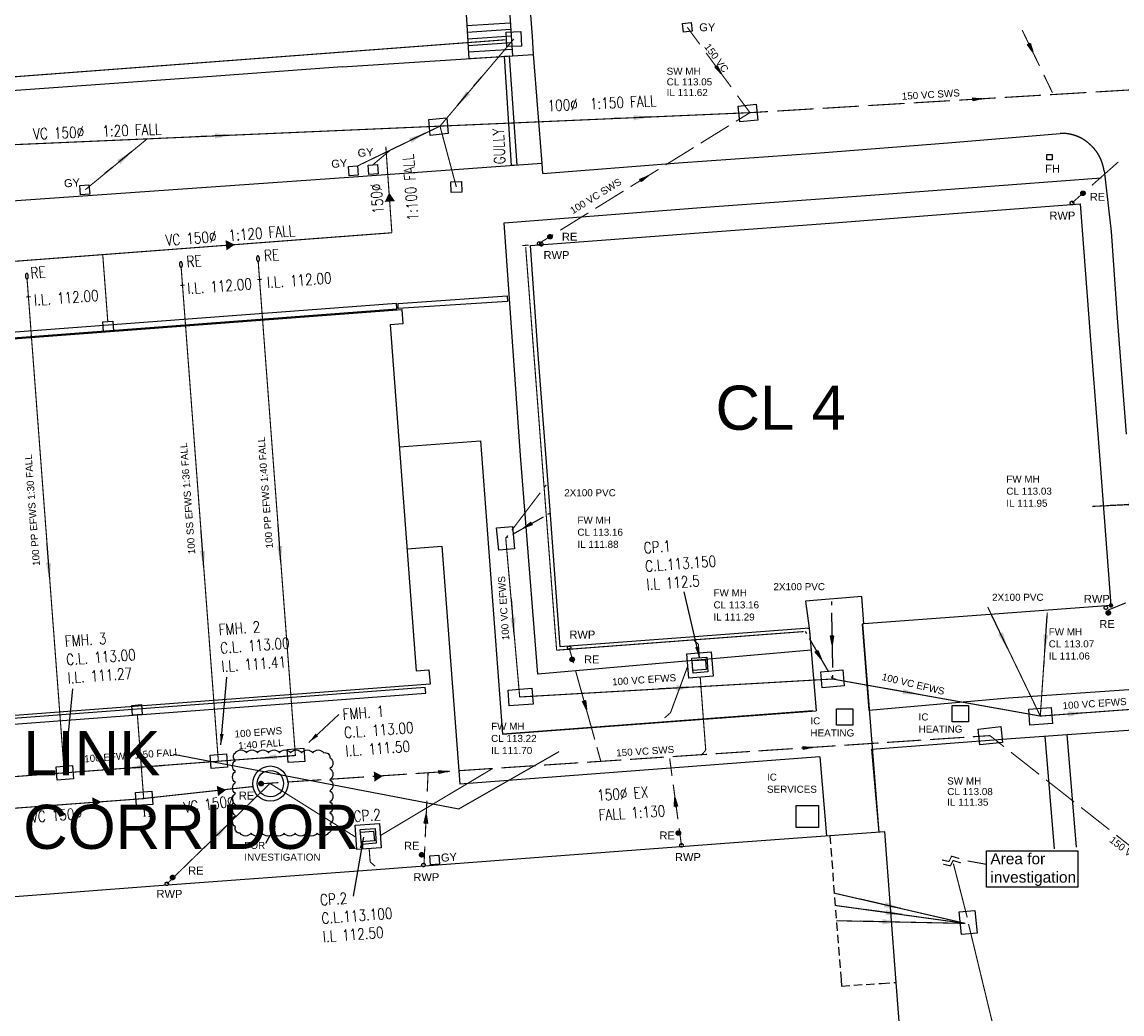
# Model space of a CAD drawing. Extents: x 14683 to 402730, y 286898 to 590920.
# Tile 15 of 39: x 104250 to 154084, y 451669 to 496596. Entities that reach past the tile are written whole.
import ezdxf

# ---------------------------------------------------------------- set-up
doc = ezdxf.new("R2010")
doc.units = 0
doc.header["$LTSCALE"] = 1500
doc.header["$MEASUREMENT"] = 0
for name, pattern in [('01-SITE PLAN$0$ECL-001', [100, 50, 0, 50]), ('01-SITE PLAN$0$HIDDEN', [0.375, 0.25, -0.125]), ('CENTRE', [2, 1.25, -0.25, 0.25, -0.25]), ('DASHED', [0.75, 0.5, -0.25]), ('ECL-001', [100, 50, 0, 50]), ('PHANTOM', [2.5, 1.25, -0.25, 0.25, -0.25, 0.25, -0.25])]:
    doc.linetypes.add(name, pattern=pattern)
doc.layers.get('0').update_dxf_attribs({"linetype": 'CONTINUOUS'})
for name, color, linetype in [('01-SITE PLAN$0$_NIBSC_A site plan', 7, 'CONTINUOUS'), ('01-SITE PLAN$0$_NIBSC_S text', 7, 'CONTINUOUS'), ('_NIBSC_PH drainage channel', 210, 'CONTINUOUS'), ('_NIBSC_PH efws', 10, 'CENTRE'), ('_NIBSC_PH efws manholes', 10, 'CONTINUOUS'), ('_NIBSC_PH efws text', 10, 'CONTINUOUS'), ('_NIBSC_PH fire hydrant', 50, 'CONTINUOUS'), ('_NIBSC_PH fws', 80, 'PHANTOM'), ('_NIBSC_PH fws manholes', 80, 'CONTINUOUS'), ('_NIBSC_PH land drain', 160, 'DASHED'), ('_NIBSC_PH rev cloud', 12, 'CONTINUOUS'), ('_NIBSC_PH rodding eye', 7, 'CONTINUOUS'), ('_NIBSC_PH rwp svp', 210, 'CONTINUOUS'), ('_NIBSC_PH sws', 160, 'DASHED'), ('_NIBSC_PH sws gulley', 210, 'CONTINUOUS'), ('_NIBSC_PH sws manholes', 160, 'CONTINUOUS'), ('_NIBSC_PH sws text', 160, 'CONTINUOUS'), ('_NIBSC_PH text', 7, 'CONTINUOUS'), ('VPG-4201$0$c000d_100-2', 7, 'CONTINUOUS'), ('VPG-4201$0$c527g-catchpit', 3, 'CONTINUOUS'), ('VPG-4201$0$c527g-catchpit-cover', 3, 'CONTINUOUS'), ('Xref', 7, 'CONTINUOUS')]:
    doc.layers.add(name, color=color, linetype=linetype)
doc.styles.add('01-SITE PLAN$0$Standard', font='arial.ttf')
doc.styles.get("Standard").update_dxf_attribs({"font": 'arial.ttf'})
doc.styles.add('VPG-4201$0$simplex', font='simplex.shx', dxfattribs={"width": 0.8})
doc.dimstyles.new('NIBSC 1-200', dxfattribs={"dimscale": 300, "dimtxt": 2.5, "dimasz": 2.5, "dimexe": 1.25, "dimexo": 0.625, "dimtad": 1, "dimdec": 0, "dimdsep": 46, "dimtxsty": 'Standard', "dimcen": 2.5, "dimclrd": 256, "dimclre": 256, "dimadec": 0, "dimazin": 0, "dimtfac": 1, "dimtdec": 0, "dimtmove": 0, "dimatfit": 2, "dimfxl": 1, "dimlwd": -1, "dimlwe": -1, "dimarcsym": 0})
doc.dimstyles.new('VPG-4201$0$DIM200', dxfattribs={"dimscale": 200, "dimtxt": 2.5, "dimasz": 2.5, "dimexe": 1, "dimexo": 2, "dimgap": 1, "dimtad": 1, "dimdec": 0, "dimdsep": 46, "dimtxsty": 'VPG-4201$0$simplex', "dimcen": 2.5, "dimdle": 1.3, "dimclrd": 7, "dimclre": 7, "dimclrt": 3, "dimadec": 0, "dimazin": 0, "dimtfac": 1, "dimtdec": 0, "dimtix": 1, "dimtmove": 2, "dimatfit": 3, "dimfxl": 1, "dimtvp": 1, "dimtolj": 1, "dimarcsym": 0})

# ---------------------------------------------------------------- blocks, each defined once
blk = doc.blocks.new('ECL-023-141')
at = {"layer": '_NIBSC_PH efws', "color": 1, "linetype": 'Continuous'}
for p, q in [((521638.1492, 200358.3177), (521636.7548, 200357.5323)), ((521638.448, 200358.486), (521638.3484, 200358.4299)), ((521636.5556, 200357.4201), (521636.456, 200357.364))]:
    blk.add_line(p, q, dxfattribs=at)
blk = doc.blocks.new('ECBL96')
at = {"color": 0, "linetype": 'ByBlock'}
for points in [[(-0.17188, -0.5), (0, 0.5), (0.17188, -0.5), (-0.17188, -0.5)], [(0, 0.5), (-0.09375, -0.5), (0, -0.5), (0, 0.5), (0.07813, -0.5)]]:
    blk.add_lwpolyline(points, dxfattribs=at)
blk = doc.blocks.new('ECL-021-142')
at = {"layer": '_NIBSC_PH efws', "color": 1, "xscale": 0.4, "yscale": 0.4, "zscale": 0.4, "rotation": 119.39052}
blk.add_blockref('ECBL96', (521637.452, 200357.925), dxfattribs=at)
blk = doc.blocks.new('ECL-023-143')
at = {"layer": '_NIBSC_PH efws', "color": 1, "linetype": 'Continuous'}
for p, q in [((521651.208, 200354.502), (521651.2107, 200354.3261)), ((521651.2161, 200353.9743), (521651.2539, 200351.5117)), ((521651.2593, 200351.1599), (521651.262, 200350.984))]:
    blk.add_line(p, q, dxfattribs=at)
blk = doc.blocks.new('ECL-021-144')
at = {"layer": '_NIBSC_PH efws', "color": 1, "xscale": 0.4, "yscale": 0.4, "zscale": 0.4, "rotation": 180.8794}
blk.add_blockref('ECBL96', (521651.235, 200352.743), dxfattribs=at)
blk = doc.blocks.new('ECL-023-145')
at = {"layer": '_NIBSC_PH efws', "color": 1, "linetype": 'Continuous'}
for p, q in [((521650.016, 200353.156), (521650.0783, 200353.0474)), ((521650.2029, 200352.8302), (521651.0751, 200351.3098)), ((521651.1997, 200351.0926), (521651.262, 200350.984))]:
    blk.add_line(p, q, dxfattribs=at)
blk = doc.blocks.new('ECL-021-146')
at = {"layer": '_NIBSC_PH efws', "color": 1, "xscale": 0.4, "yscale": 0.4, "zscale": 0.4, "rotation": 209.84138}
blk.add_blockref('ECBL96', (521650.639, 200352.07), dxfattribs=at)
blk = doc.blocks.new('ECBL29')
at = {"color": 0, "linetype": 'ByBlock'}
blk.add_lwpolyline([(-0.5, -0.5), (-0.5, 0.5), (0.5, 0.5), (0.5, -0.5), (-0.5, -0.5)], dxfattribs=at)
blk = doc.blocks.new('ECBL18')
at = {"color": 0, "linetype": 'ByBlock'}
for points in [[(-0.5, -0.03125), (-0.5, 0.03125), (-0.48438, 0.125), (-0.45313, 0.21875), (-0.40625, 0.29688), (-0.35938, 0.35938), (-0.29688, 0.40625), (-0.21875, 0.45313), (-0.125, 0.48438), (-0.03125, 0.5), (0.03125, 0.5), (0.125, 0.48438), (0.21875, 0.45313), (0.29688, 0.40625), (0.35938, 0.35938), (0.40625, 0.29688), (0.45313, 0.21875), (0.48438, 0.125), (0.5, 0.03125), (0.5, -0.03125), (0.48438, -0.125), (0.45313, -0.21875), (0.40625, -0.29688), (0.35938, -0.35938), (0.29688, -0.40625), (0.21875, -0.45313), (0.125, -0.48438), (0.03125, -0.5), (-0.03125, -0.5), (-0.125, -0.48438), (-0.21875, -0.45313), (-0.29688, -0.40625), (-0.35938, -0.35938), (-0.40625, -0.29688), (-0.45313, -0.21875), (-0.48438, -0.125), (-0.5, -0.04688)], [(-0.4375, 0.07813), (0.42188, 0.07813)], [(-0.40625, 0.1875), (0.40625, 0.1875)], [(-0.32813, 0.29688), (0.32813, 0.29688)], [(-0.23438, 0.39063), (0.23438, 0.39063)], [(-0.45313, -0.01563), (0.4375, -0.01563)], [(-0.4375, -0.10938), (0.42188, -0.10938)], [(-0.40625, -0.21875), (0.40625, -0.21875)], [(-0.32813, -0.3125), (0.32813, -0.3125)], [(-0.23438, -0.42188), (0.17188, -0.42188)]]:
    blk.add_lwpolyline(points, dxfattribs=at)
blk = doc.blocks.new('ECBL2')
at = {"color": 0, "linetype": 'ByBlock'}
blk.add_lwpolyline([(-0.5, -0.03125), (-0.5, 0.03125), (-0.48438, 0.125), (-0.45313, 0.21875), (-0.40625, 0.29688), (-0.35938, 0.35938), (-0.29688, 0.40625), (-0.21875, 0.45313), (-0.125, 0.48438), (-0.03125, 0.5), (0.03125, 0.5), (0.125, 0.48438), (0.21875, 0.45313), (0.29688, 0.40625), (0.35938, 0.35938), (0.40625, 0.29688), (0.45313, 0.21875), (0.48438, 0.125), (0.5, 0.03125), (0.5, -0.03125), (0.48438, -0.125), (0.45313, -0.21875), (0.40625, -0.29688), (0.35938, -0.35938), (0.29688, -0.40625), (0.21875, -0.45313), (0.125, -0.48438), (0.03125, -0.5), (-0.03125, -0.5), (-0.125, -0.48438), (-0.21875, -0.45313), (-0.29688, -0.40625), (-0.35938, -0.35938), (-0.40625, -0.29688), (-0.45313, -0.21875), (-0.48438, -0.125), (-0.5, -0.04688)], dxfattribs=at)
blk = doc.blocks.new('VPG-4201$0$_DatumFilled')
at = {"color": 0, "linetype": 'ByBlock'}
blk.add_solid([(0, 0.58), (-1, 0), (0, -0.58)], dxfattribs=at)
blk = doc.blocks.new('01-SITE PLAN')
at = {"layer": '01-SITE PLAN$0$_NIBSC_A site plan'}
for p, q in [((682581, 234826), (682949, 229085)), ((682853, 230582), (684820, 230708)), ((682872, 230282), (684839, 230408)), ((682892, 229983), (684858, 230109)), ((682911, 229683), (684878, 229810)), ((682930, 229384), (684897, 229510)), ((685855, 229281), (686256, 224339)), ((682949, 229085), (684916, 229211)), ((686298, 223876), (686267, 224330)), ((701534, 194040), (700785, 203468)), ((698372, 203182), (698673, 199550)), ((698524, 199539), (684464, 198480)), ((709041, 198403), (709455, 193297)), ((710038, 198473), (710453, 193367)), ((698846, 197457), (682528, 196228)), ((698846, 197457), (699143, 193875))]:
    blk.add_line(p, q, dxfattribs=at)
at = {"layer": '01-SITE PLAN$0$_NIBSC_A site plan', "linetype": '01-SITE PLAN$0$ECL-001'}
for p, q in [((670886, 228243), (659043, 227396)), ((677202, 228716), (670886, 228243)), ((686256, 224339), (677711, 223716)), ((704904, 222072), (710640, 222502)), ((710640, 222502), (711112, 216336)), ((699292, 221630), (704904, 222072)), ((693576, 221206), (699292, 221630)), ((685734, 220616), (693576, 221206)), ((686090, 215682), (685734, 220616)), ((711112, 216336), (711542, 210710)), ((686606, 208832), (686090, 215682)), ((711542, 210710), (712034, 204316)), ((687084, 202436), (686606, 208832)), ((700742, 204714), (698198, 204516)), ((698198, 204516), (698364, 203284)), ((700838, 203478), (700742, 204714)), ((705748, 203850), (700838, 203478)), ((712034, 204316), (705748, 203850)), ((693358, 202906), (687084, 202436)), ((698364, 203284), (693358, 202906))]:
    blk.add_line(p, q, dxfattribs=at)
at = {"layer": '01-SITE PLAN$0$_NIBSC_A site plan'}
blk.add_lwpolyline([(678258, 268241), (684546, 234977), (684916, 229211)], dxfattribs=at)
at = {"layer": '01-SITE PLAN$0$_NIBSC_A site plan', "linetype": '01-SITE PLAN$0$ECL-001'}
for points in [[(677202, 228716), (685856, 229271, 0.411765), (685865, 229282), (685820, 230080), (685500, 234686), (690444, 235066), (695062, 235352), (700540, 235836), (706530, 236314), (718585, 237224)], [(686298, 223876), (692440, 224356), (698862, 224816), (704636, 225262), (709728, 225694, -0.05359), (710150, 225664, -0.04766), (710478, 225572, -0.04713), (710786, 225419, -0.03509), (711016, 225252, -0.04417), (711280, 224991, -0.0474), (711485, 224698, -0.04746), (711631, 224370, -0.04432), (711718, 224010), (712042, 221252), (712314, 217342), (712714, 212074)]]:
    blk.add_lwpolyline(points, format="xyb", dxfattribs=at)
for points in [[(703184, 175438), (702304, 187244), (701784, 194058), (699294, 193886), (694944, 193560), (687300, 192988), (678554, 192332), (668692, 191596), (659956, 190934), (660586, 182526)], [(677711, 223716), (671267, 223255), (659414, 222425), (650311, 221789), (642999, 221286)], [(698445, 202288), (686066, 201202), (685288, 211102), (684540, 221640), (693666, 222350), (701544, 222928), (711592, 223686)], [(700838, 203478), (700768, 203472), (701066, 199580), (707392, 200130), (713496, 200560), (719272, 200964), (721138, 201108), (720762, 206186), (720376, 211186), (720072, 215464), (719884, 218166)], [(698294, 203280), (698364, 203284), (698445, 202288)], [(701534, 194040), (701206, 197808), (707512, 198296), (713652, 198726), (719424, 199158), (722566, 199450), (723078, 193114), (732690, 193890), (742084, 194576), (753180, 195446), (755120, 194992)]]:
    blk.add_lwpolyline(points, dxfattribs=at)
at = {"layer": '01-SITE PLAN$0$_NIBSC_A site plan', "flags": 128}
blk.add_lwpolyline([(628851, 213866), (679906, 217713), (679954, 217075), (679378, 217021), (680558, 201353), (681136, 201397), (681184, 200749), (630129, 196902), (630080, 197551), (630658, 197594), (630243, 203094), (628719, 202980), (628367, 207646), (629892, 207761), (629477, 213262), (628900, 213218)], close=True, dxfattribs=at)
for points in [[(679806, 211497), (683463, 211772), (684464, 198480), (698673, 199550)], [(680142, 206879), (681716, 206997), (682528, 196228)]]:
    blk.add_lwpolyline(points, dxfattribs=at)
at = {"layer": '01-SITE PLAN$0$_NIBSC_A site plan', "const_width": 99.8}
blk.add_lwpolyline([(711984, 204316, 1), (712085, 204316, 1)], format="xyb", close=True, dxfattribs=at)
at = {"layer": '01-SITE PLAN$0$_NIBSC_A site plan', "linetype": '01-SITE PLAN$0$HIDDEN'}
blk.add_lwpolyline([(699294, 193886), (699804, 187360), (699826, 187080), (701636, 187200), (702304, 187244)], dxfattribs=at)
at = {"layer": '01-SITE PLAN$0$_NIBSC_A site plan'}
blk.add_arc((686257, 224329), 10, 4, 94.1715, dxfattribs=at)
at = {"layer": '01-SITE PLAN$0$_NIBSC_S text', "elevation": 0, "flags": 128}
blk.add_lwpolyline([(669556, 197584), (682493, 195097), (687027, 197708)], dxfattribs=at)
at = {"layer": '01-SITE PLAN$0$_NIBSC_A site plan', "style": '01-SITE PLAN$0$Standard', "flags": 3}
blk.add_attdef('ISI_MICROGDS_OBJECT_NAME', (687240, 149030), '', height=0.05, rotation=4.169, dxfattribs=at)
at = {"layer": '01-SITE PLAN$0$_NIBSC_S text', "char_height": 2000, "width": 20217.21, "attachment_point": 1, "style": '01-SITE PLAN$0$Standard'}
for s, insert in [('{\\Fhelv|c0;CL 4}', (694116, 214272)), ('{\\Fhelv|c0;LINK CORRIDOR}', (662752, 198623))]:
    blk.add_mtext(s, dxfattribs=dict(at, insert=insert))

msp = doc.modelspace()

# ---------------------------------------------------------------- linework, layer by layer
at = {"layer": '_NIBSC_PH drainage channel'}
msp.add_lwpolyline([(126426, 490095), (126108, 495047), (126324, 495061), (126670, 490114)], close=True, dxfattribs=at)
at = {"layer": '_NIBSC_PH efws', "color": 1, "linetype": 'Continuous'}
for p, q in [((152741, 474658), (152866, 474664)), ((150549, 467618), (150534, 467384))]:
    msp.add_line(p, q, dxfattribs=at)
at = {"layer": '_NIBSC_PH efws', "const_width": 50}
for points in [[(113145, 463116), (111460, 485484)], [(113201, 463120), (116635, 463379), (114950, 485747)], [(106166, 462590), (104480, 484958)], [(115111, 484944), (114912, 484929)], [(111621, 484681), (111421, 484666)], [(104641, 484155), (104441, 484140)], [(126165, 473220), (126797, 466026)], [(150383, 465162), (148001, 470101)], [(150383, 465162), (150699, 469840)], [(140971, 466840), (126797, 466026)], [(150383, 465162), (140971, 466840)], [(155567, 465544), (150383, 465162)], [(106211, 462593), (113201, 463120)], [(98078, 461981), (106211, 462593)]]:
    msp.add_lwpolyline(points, dxfattribs=at)
at = {"layer": '_NIBSC_PH efws', "color": 1, "linetype": 'Continuous', "const_width": 50}
for points in [[(128001, 475636), (127910, 475515)], [(127726, 475274), (126441, 473583)], [(126257, 473341), (126165, 473220)], [(140971, 466840), (141117, 466850)], [(152846, 465344), (153105, 465363)]]:
    msp.add_lwpolyline(points, dxfattribs=at)
at = {"layer": '_NIBSC_PH efws', "ltscale": 0.5, "const_width": 50}
msp.add_lwpolyline([(155237, 474776), (152741, 474658)], dxfattribs=at)
at = {"layer": '_NIBSC_PH efws', "extrusion": (0, 0, -1)}
for centre in [(114941, 485874), (111451, 485611), (104470, 485085)]:
    msp.add_ellipse(centre, major_axis=(-10, 127), ratio=0.514196, dxfattribs=at)
at = {"layer": '_NIBSC_PH efws manholes', "linetype": 'ECL-001'}
for points in [[(126465, 473750), (126563, 472736), (125845, 472668), (125749, 473682), (126465, 473750)], [(141501, 466538), (140501, 466446), (140435, 467162), (141435, 467254), (141501, 466538)], [(126271, 466338), (127347, 466420), (127403, 465702), (126327, 465620), (126271, 466338)], [(149859, 465474), (150879, 465548), (150931, 464830), (149911, 464754), (149859, 465474)]]:
    msp.add_lwpolyline(points, dxfattribs=at)
at = {"layer": '_NIBSC_PH efws manholes'}
for points in [[(117056, 463110), (116308, 463053), (116263, 463652), (117011, 463708)], [(113566, 462847), (112818, 462790), (112773, 463389), (113521, 463445)], [(106586, 462321), (105838, 462265), (105793, 462863), (106541, 462919)]]:
    msp.add_lwpolyline(points, close=True, dxfattribs=at)
at = {"layer": '_NIBSC_PH fws', "const_width": 50}
for points in [[(145926, 458646), (146245, 458575), (146364, 458816), (146716, 458708)], [(145992, 458450), (146312, 458379), (146430, 458620), (146783, 458511)], [(147073, 456040), (146444, 458482)], [(141049, 457142), (146988, 455771)], [(141092, 456585), (146988, 455771)], [(141146, 455893), (146988, 455771)], [(151409, 438042), (147131, 455747)]]:
    msp.add_lwpolyline(points, dxfattribs=at)
at = {"layer": '_NIBSC_PH fws manholes', "linetype": 'ECL-001'}
msp.add_lwpolyline([(146811, 455263), (146703, 456289), (147419, 456363), (147527, 455337), (146811, 455263)], dxfattribs=at)
at = {"layer": '_NIBSC_PH land drain', "const_width": 50}
for points in [[(80485, 492351), (126149, 495791)], [(127210, 486492), (126911, 486470)], [(127067, 486396), (128470, 468145)], [(128470, 468145), (139656, 468988)]]:
    msp.add_lwpolyline(points, dxfattribs=at)
at = {"layer": '_NIBSC_PH rev cloud'}
msp.add_line((115723, 460172), (115280, 459387), dxfattribs=at)
msp.add_lwpolyline([(113918, 463496, -0.520567), (114418, 463496, -0.520567), (114918, 463496, -0.520567), (115418, 463496, -0.520567), (115918, 463496, -0.520567), (116418, 463496, -0.520567), (116918, 463496, -0.520567), (117418, 463496, -0.520567), (117918, 463496, -0.520567), (118203, 463281, -0.520567), (118203, 462781, -0.520567), (118203, 462281, -0.520567), (118203, 461781, -0.520567), (118203, 461281, -0.520567), (118203, 460781, -0.520567), (118203, 460281, -0.520567), (118127, 459857, -0.520567), (117627, 459857, -0.520567), (117127, 459857, -0.520567), (116627, 459857, -0.520567), (116127, 459857, -0.520567), (115627, 459857, -0.520567), (115127, 459857, -0.520567), (114627, 459857, -0.520567), (114127, 459857, -0.520567), (113918, 460148, -0.520567), (113918, 460648, -0.520567), (113918, 461148, -0.520567), (113918, 461648, -0.520567), (113918, 462148, -0.520567), (113918, 462648, -0.520567), (113918, 463148, -0.520567)], format="xyb", close=True, dxfattribs=at)
msp.add_lwpolyline([(147947, 459052), (152083, 459052), (152083, 457409), (147947, 457409)], close=True, dxfattribs=at)
msp.add_lwpolyline([(147105, 458600), (147947, 458462)], dxfattribs=at)
at = {"layer": '_NIBSC_PH rwp svp'}
for points in [[(107911, 483013), (108359, 483047), (108393, 482598), (107945, 482564)], [(109218, 465648), (109667, 465682), (109701, 465233), (109252, 465199)]]:
    msp.add_lwpolyline(points, close=True, dxfattribs=at)
at = {"layer": '_NIBSC_PH sws', "const_width": 50}
for points in [[(134391, 496356), (134959, 495583)], [(123186, 491880), (126534, 495830)], [(149560, 496231), (150345, 494609)], [(135242, 495196), (136377, 493650)], [(150541, 494203), (150933, 493392)], [(150827, 493303), (152476, 493402)], [(152888, 493427), (154537, 493525)], [(136660, 493263), (137227, 492490)], [(142585, 492811), (144234, 492909)], [(144646, 492934), (146294, 493032)], [(146706, 493057), (148355, 493156)], [(148767, 493180), (150415, 493279)], [(137227, 492490), (97274, 490753)], [(136591, 492096), (137227, 492490)], [(137227, 492490), (138052, 492540)], [(138464, 492564), (140112, 492663)], [(140524, 492687), (142173, 492786)], [(123186, 491880), (119453, 490078)], [(123928, 489123), (123186, 491880)], [(135000, 491109), (136273, 491898)], [(109921, 491303), (107118, 489002)], [(121006, 487051), (120732, 490952)], [(133408, 490123), (134681, 490912)], [(120938, 490795), (120145, 490130)], [(131817, 489137), (133090, 489926)], [(152720, 489199), (153923, 490263)], [(130226, 488150), (131499, 488939)], [(151817, 488400), (152419, 488932)], [(128634, 487164), (129907, 487953)], [(86069, 484409), (121006, 487051)], [(127679, 486572), (128316, 486967)], [(108136, 483032), (107908, 486055)], [(153449, 469960), (154260, 470291)], [(134892, 468417), (134666, 468612)], [(134938, 467808), (134892, 468417)], [(129039, 468252), (129233, 467560)], [(134412, 467430), (133627, 465309)], [(129329, 467213), (129715, 465828)], [(134976, 466918), (135225, 463618)], [(129812, 465482), (130198, 464097)], [(109477, 465216), (109762, 461429)], [(133627, 465309), (133358, 465077)], [(141498, 463840), (143052, 463943)], [(143440, 463969), (144994, 464071)], [(145383, 464097), (146936, 464199)], [(147325, 464225), (148101, 464276)], [(148101, 464276), (148737, 463776)], [(130294, 463751), (130473, 463109)], [(135225, 463618), (135030, 463392)], [(135672, 463456), (137226, 463558)], [(137614, 463584), (139168, 463686)], [(139556, 463712), (141110, 463815)], [(149055, 463525), (150327, 462524)], [(127903, 462943), (129457, 463045)], [(129846, 463071), (131399, 463173)], [(131788, 463199), (133341, 463302)], [(133698, 462454), (133591, 463240)], [(133730, 463327), (135284, 463430)], [(120135, 462430), (121689, 462532)], [(125573, 462789), (120487, 459751)], [(122077, 462558), (123631, 462661)], [(122609, 461742), (122645, 462568)], [(124019, 462686), (125573, 462789)], [(125961, 462814), (127515, 462917)], [(114712, 461970), (109762, 461429)], [(110806, 457553), (115481, 462107)], [(115085, 462096), (115862, 462148)], [(119385, 459668), (115501, 462101)], [(116251, 462173), (117804, 462276)], [(118193, 462301), (119747, 462404)], [(133965, 460488), (133752, 462061)], [(150645, 462273), (151916, 461272)], [(109762, 461424), (102782, 460904)], [(109770, 461132), (109808, 460626)], [(122518, 459676), (122591, 461329)], [(152234, 461022), (153506, 460020)], [(109758, 460622), (109858, 460630)], [(134125, 459308), (134019, 460095)], [(153824, 459770), (155095, 458769)], [(119977, 459159), (120023, 458556)], [(122463, 458436), (122500, 459263)], [(120023, 458556), (120249, 458361)]]:
    msp.add_lwpolyline(points, dxfattribs=at)
at = {"layer": '_NIBSC_PH sws gulley', "linetype": 'Continuous'}
for points in [[(119065, 489628), (119034, 490046), (119453, 490078), (119484, 489659)], [(119967, 489696), (119935, 490114), (120354, 490146), (120385, 489727)], [(106898, 488775), (106867, 489194), (107285, 489225), (107317, 488806)], [(122751, 458418), (122719, 458836), (123138, 458868), (123170, 458449)]]:
    msp.add_lwpolyline(points, close=True, dxfattribs=at)
at = {"layer": '_NIBSC_PH sws gulley'}
for points in [[(126250, 483944), (121297, 483627), (121284, 483843), (126231, 484189)], [(121231, 483602), (121213, 483850), (70406, 480030), (70425, 479774)], [(122540, 466201), (122521, 466449), (71715, 462629), (71734, 462374)]]:
    msp.add_lwpolyline(points, close=True, dxfattribs=at)
at = {"layer": '_NIBSC_PH sws manholes', "linetype": 'Continuous'}
for points in [[(126213, 495482), (126187, 496141), (126847, 496166), (126872, 495507), (126213, 495482)], [(123697, 488878), (123679, 489358), (124159, 489375), (124176, 488896), (123697, 488878)]]:
    msp.add_lwpolyline(points, dxfattribs=at)
at = {"layer": '_NIBSC_PH sws manholes'}
for points in [[(136695, 492788), (137511, 492870), (137581, 492154), (136765, 492072), (136695, 492788)], [(122677, 492176), (123493, 492258), (123563, 491542), (122747, 491460), (122677, 492176)], [(147567, 464572), (148601, 464682), (148677, 463966), (147643, 463856), (147567, 464572)]]:
    msp.add_lwpolyline(points, dxfattribs=at)
msp.add_lwpolyline([(110184, 461163), (109436, 461106), (109391, 461705), (110139, 461761)], close=True, dxfattribs=at)
for radius in [800, 600]:
    msp.add_circle((115501, 462101), radius, dxfattribs=at)
at = {"layer": 'VPG-4201$0$c527g-catchpit', "linetype": 'Continuous'}
for points in [[(134371, 467981), (135473, 468064), (135556, 466962), (134454, 466879)], [(134601, 467783), (135274, 467833), (135325, 467160), (134652, 467110)], [(119343, 460219), (120445, 460302), (120528, 459201), (119426, 459118)], [(119574, 460021), (120247, 460072), (120297, 459399), (119624, 459348)]]:
    msp.add_lwpolyline(points, close=True, dxfattribs=at)
at = {"layer": 'VPG-4201$0$c527g-catchpit-cover', "linetype": 'Continuous'}
for points in [[(134610, 467671), (135208, 467716), (135242, 467267), (134644, 467222)], [(119582, 459909), (120180, 459954), (120214, 459505), (119616, 459460)]]:
    msp.add_lwpolyline(points, close=True, dxfattribs=at)

# ---------------------------------------------------------------- block references
at = {"layer": '_NIBSC_PH efws', "xscale": 1000, "yscale": 1000, "zscale": 1000}
for name in ['ECL-023-141', 'ECL-021-142', 'ECL-023-143', 'ECL-023-145', 'ECL-021-144', 'ECL-021-146']:
    msp.add_blockref(name, (-521510291, -199884144), dxfattribs=at)
at = {"layer": '_NIBSC_PH efws manholes'}
for p, xscale, yscale, zscale in [((141527, 465114), 740, 740, 740), ((146755, 465270), 740, 740, 740), ((139829, 460614), 1000, 1000, 1000)]:
    msp.add_blockref('ECBL29', p, dxfattribs=dict(at, xscale=xscale, yscale=yscale, zscale=zscale))
at = {"layer": '_NIBSC_PH fire hydrant', "xscale": 240, "yscale": 240, "zscale": 240}
msp.add_blockref('ECBL29', (150793, 490476), dxfattribs=at)
msp.add_blockref('ECBL29', (150793, 490476), dxfattribs=at)
at = {"layer": '_NIBSC_PH rodding eye', "xscale": 200, "yscale": 200, "zscale": 200}
for p in [(152315, 488842), (128169, 486870), (153461, 469838), (129173, 467726), (115085, 462096), (133989, 459862), (111073, 457852)]:
    msp.add_blockref('ECBL18', p, dxfattribs=at)
at = {"layer": '_NIBSC_PH rodding eye', "xscale": 200.0000000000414, "yscale": 200.0000000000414, "zscale": 200.0000000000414, "rotation": 359.758949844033}
for p in [(115078, 462108), (122360, 458879)]:
    msp.add_blockref('ECBL18', p, dxfattribs=at)
at = {"layer": '_NIBSC_PH rwp svp', "xscale": 160, "yscale": 160, "zscale": 160}
for p in [(151817, 488398), (153350, 470070), (129039, 468250), (134125, 459308), (110807, 457562)]:
    msp.add_blockref('ECBL2', p, dxfattribs=at)
at = {"layer": '_NIBSC_PH rwp svp', "xscale": 159.9999999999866, "yscale": 159.9999999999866, "zscale": 159.9999999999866, "rotation": 359.7589498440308}
for p in [(127679, 486565), (127775, 486531), (122440, 458415)]:
    msp.add_blockref('ECBL2', p, dxfattribs=at)
at = {"layer": '_NIBSC_PH sws'}
for name, p, xscale, yscale, zscale, rotation in [('ECBL96', (149952, 495420), 400.0000000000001, 400.0000000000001, 400.0000000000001, 205.81435), ('ECBL96', (135809, 494423), 400, 400, 400, 216.26283), ('ECBL96', (147530, 493106), 400.0000000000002, 400.0000000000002, 400.0000000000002, 273.42155), ('ECBL96', (132453, 489531), 400, 400, 400, 301.79128), ('VPG-4201$0$_DatumFilled', (120914, 488466), 400, 400, 400, 274.3083105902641), ('VPG-4201$0$_DatumFilled', (113492, 486483), 399.9999999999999, 399.9999999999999, 399.9999999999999, 184.3083105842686), ('ECBL96', (129763, 465655), 400.0000000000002, 400.0000000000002, 400.0000000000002, 195.57758), ('ECBL96', (139847, 463731), 400.0000000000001, 400.0000000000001, 400.0000000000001, 273.7776799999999), ('VPG-4201$0$_DatumFilled', (120201, 462418), 400, 400, 400, 183.7775873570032), ('ECBL96', (123339, 462641), 400.0000000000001, 400.0000000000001, 400.0000000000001, 273.7776799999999), ('VPG-4201$0$_DatumFilled', (113103, 461771), 400, 400, 400, 187.0414778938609), ('VPG-4201$0$_DatumFilled', (107449, 461249), 400, 400, 400, 184.3083105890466), ('ECBL96', (133858, 461274), 400, 400, 400, 7.73395), ('ECBL96', (122554, 460502), 400.0000000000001, 400.0000000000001, 400.0000000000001, 357.47795)]:
    msp.add_blockref(name, p, dxfattribs=dict(at, xscale=xscale, yscale=yscale, zscale=zscale, rotation=rotation))
at = {"layer": '_NIBSC_PH sws gulley', "xscale": 399.9999999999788, "yscale": 399.9999999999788, "zscale": 399.9999999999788, "rotation": 7.845938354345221}
msp.add_blockref('ECBL29', (134392, 496354), dxfattribs=at)
at = {"layer": 'Xref'}
msp.add_blockref('01-SITE PLAN', (-558449, 265856), dxfattribs=at)

# ---------------------------------------------------------------- texts
at = {"layer": '_NIBSC_PH efws text', "linetype": 'Continuous'}
for s, p in [('FW MH', (148843, 475737)), ('2X100 PVC', (128815, 475116)), ('CL 113.03', (148843, 475188)), ('IL 111.95', (148843, 474640)), ('FW MH', (129412, 473876)), ('CL 113.16', (129412, 473328)), ('IL 111.88', (129412, 472779)), ('2X100 PVC', (138292, 470862)), ('FW MH', (135578, 470585)), ('2X100 PVC', (148197, 470381)), ('CL 113.16', (135578, 470037)), ('IL 111.29', (135578, 469488)), ('FW MH', (150763, 468820)), ('CL 113.07', (150763, 468271)), ('IL 111.06', (150763, 467722)), ('FW MH', (125502, 464539)), ('CL 113.22', (125502, 463990)), ('IL 111.70', (125502, 463442))]:
    msp.add_text(s, height=320, dxfattribs=at).set_placement(p)
for rotation, p in [(93.9376, (126329, 468609)), (3.9376, (130994, 466548)), (346.3676, (143178, 466801)), (3.9376, (151402, 465468))]:
    msp.add_text('100 VC EFWS', height=320, rotation=rotation, dxfattribs=at).set_placement(p)
at = {"layer": '_NIBSC_PH efws text', "char_height": 500, "width": 9074.26, "attachment_point": 1, "rotation": 4.3083, "style": 'VPG-4201$0$simplex'}
for s, insert in [('RE', (111684, 485989)), ('RE', (115197, 486263)), ('RE', (104618, 485472)), ('I.L. 112.00', (111720, 484771)), ('I.L. 112.00', (115330, 485043)), ('I.L. 112.00', (104775, 484248)), ('FMH. 2\\PC.L. 113.00\\PI.L. 111.41', (113144, 469318)), ('FMH. 3\\PC.L. 113.00\\PI.L. 111.27', (106171, 468793)), ('FMH. 1\\PC.L. 113.00\\PI.L. 111.50', (118759, 465491)), ('*', (109935, 460809))]:
    msp.add_mtext(s, dxfattribs=dict(at, insert=insert))
at = {"layer": '_NIBSC_PH efws text', "char_height": 320, "width": 9074.26, "attachment_point": 1}
for s, insert, rotation in [('100 SS EFWS 1:36 FALL', (111783, 472481), 94.3083), ('100 PP EFWS 1:40 FALL', (115303, 472746), 94.3083), ('100 PP EFWS 1:30 FALL', (104747, 471952), 94.3083), ('100 EFWS', (113867, 464504), 4.3083), (' 1:40 FALL', (113908, 463963), 4.3083), ('100 EFWS 1:50 FALL', (107056, 463381), 4.3083)]:
    msp.add_mtext(s, dxfattribs=dict(at, insert=insert, rotation=rotation))
at = {"layer": '_NIBSC_PH fire hydrant'}
msp.add_text('FH', height=360, dxfattribs=at).set_placement((150603, 489774))
msp.add_text('FH', height=360, dxfattribs=at).set_placement((150603, 489774))
at = {"layer": '_NIBSC_PH rev cloud', "attachment_point": 1}
for s, width, insert, char_height in [('FOR INVESTIGATION', 3875.53, (114322, 459465), 320), ('Area for investigation', 4456.41, (148121, 458951), 500)]:
    msp.add_mtext_dynamic_manual_height_columns(s, width=width, gutter_width=1.6, heights=[0], dxfattribs=dict(at, insert=insert, char_height=char_height))
at = {"layer": '_NIBSC_PH rodding eye'}
for p in [(152623, 488498), (128709, 486692), (153055, 469151), (129713, 467546), (114072, 461382), (133127, 459574), (121557, 459109), (111776, 457985)]:
    msp.add_text('RE', height=360, dxfattribs=at).set_placement(p)
at = {"layer": '_NIBSC_PH rwp svp'}
for p in [(150796, 487649), (127878, 485860), (152357, 470292), (129049, 468674), (133832, 458596), (121980, 457686)]:
    msp.add_text('RWP', height=360, dxfattribs=at).set_placement(p)
msp.add_text('RWP', height=360, rotation=359.7589, dxfattribs=at).set_placement((110344, 456932))
at = {"layer": '_NIBSC_PH sws gulley'}
msp.add_text('GY', height=360, dxfattribs=at).set_placement((134931, 496176))
for p in [(119466, 490481), (118274, 489985), (106164, 489105), (123242, 458562)]:
    msp.add_text('GY', height=360, rotation=4.0789, dxfattribs=at).set_placement(p)
at = {"layer": '_NIBSC_PH sws text'}
for s, rotation, p in [('150 VC', 306.36, (135142, 495474)), ('150 VC SWS', 3.6, (144116, 493067)), ('100 VC SWS', 31.68, (129204, 487885)), ('150 VC SWS', 3.6, (131178, 463331)), ('150 VC SWS', 321.84, (153484, 459488))]:
    msp.add_text(s, height=320, rotation=rotation, dxfattribs=at).set_placement(p)
for s, p in [('SW MH', (133455, 494207)), ('CL 113.05', (133455, 493725)), ('IL 111.62', (133455, 493245)), ('SW MH', (146167, 462062)), ('CL 113.08', (146167, 461582)), ('IL 111.35', (146167, 461102))]:
    msp.add_text(s, height=320, dxfattribs=at).set_placement(p)
at = {"layer": '_NIBSC_PH sws text', "char_height": 500, "width": 9074.26, "style": 'VPG-4201$0$simplex'}
for s, insert, attachment_point, rotation in [('100%%C  1:150 FALL', (128048, 493053), 1, 2.623), ('VC 150%%C   1:20 FALL', (104743, 491775), 1, 2.2037), ('GULLY', (125646, 490139), 1, 92.623), ('1:100 FALL', (121601, 489087), 2, 94.3083), ('150%%C', (120085, 488576), 2, 94.3083), ('VC 150%%C  1:120 FALL', (110734, 486958), 1, 4.3083), ('150%%C EX', (130292, 461817), 1, 3.8455), ('VC 150%%C', (111547, 461265), 1, 7.6584), ('VC 150%%C', (104637, 460832), 1, 4.3083), ('FALL 1:130', (130360, 460921), 1, 3.8455)]:
    msp.add_mtext(s, dxfattribs=dict(at, insert=insert, attachment_point=attachment_point, rotation=rotation))
at = {"layer": '_NIBSC_PH text'}
for s, p in [('IC', (139968, 464785)), ('IC', (144868, 464962)), ('HEATING', (139968, 464237)), ('HEATING', (144868, 464413)), ('IC', (138001, 462236)), ('SERVICES', (138001, 461688))]:
    msp.add_text(s, height=320, dxfattribs=at).set_placement(p)
at = {"layer": '_NIBSC_PH text', "char_height": 500, "width": 9074.26, "attachment_point": 1, "rotation": 4.3083, "style": 'VPG-4201$0$simplex'}
for s, insert in [('CP.1\\PC.L.113.150\\PI.L 112.5', (132397, 473027)), ('CP.2', (119254, 460863)), ('CP.2\\PC.L.113.100\\PI.L 112.50', (117733, 457078))]:
    msp.add_mtext(s, dxfattribs=dict(at, insert=insert))

# ---------------------------------------------------------------- leaders
at = {"layer": '_NIBSC_PH efws'}
for points in [[(155127, 474771), (153549, 474696)], [(112484, 471892), (112361, 473526)], [(115977, 472115), (115848, 473827)], [(105505, 471355), (105385, 472944)], [(126548, 468867), (126427, 470472)], [(148903, 468232), (148190, 469710)], [(150582, 468097), (150690, 469700)], [(134643, 466477), (133134, 466390)], [(144892, 466141), (143364, 466414)], [(152400, 465311), (150834, 465195)], [(108987, 462802), (110606, 462924)], [(115034, 463258), (116585, 463375)]]:
    msp.add_leader(points, dimstyle='NIBSC 1-200', override={"dimgap": 0.625, "dimtad": 0}, dxfattribs=at)
at = {"layer": '_NIBSC_PH efws text'}
for points in [[(113260, 463852), (113524, 466922)], [(106244, 463323), (106546, 466397)], [(117243, 463967), (118597, 465231)]]:
    msp.add_leader(points, dimstyle='VPG-4201$0$DIM200', override={"dimtad": 0, "dimclrd": 256}, dxfattribs=at)
at = {"layer": '_NIBSC_PH fws'}
for points in [[(144058, 456451), (142196, 456881)], [(144126, 456168), (142406, 456406)], [(143981, 455830), (142243, 455866)]]:
    msp.add_leader(points, dimstyle='NIBSC 1-200', override={"dimgap": 0.625, "dimtad": 0}, dxfattribs=at)
at = {"layer": '_NIBSC_PH sws'}
for points in [[(123982, 492819), (125079, 494113)], [(132709, 492294), (131084, 492223)], [(113741, 491469), (112106, 491398)], [(122517, 491557), (121097, 490871)], [(109214, 490722), (108007, 489732)], [(113623, 460297), (112481, 459184)]]:
    msp.add_leader(points, dimstyle='NIBSC 1-200', override={"dimgap": 0.625, "dimtad": 0}, dxfattribs=at)
at = {"layer": 'VPG-4201$0$c000d_100-2'}
for points in [[(134938, 467808), (134247, 470785)], [(119714, 459676), (119248, 457005)]]:
    msp.add_leader(points, dimstyle='VPG-4201$0$DIM200', override={"dimgap": 1, "dimtad": 0}, dxfattribs=at)

doc.saveas('drawing.dxf')
